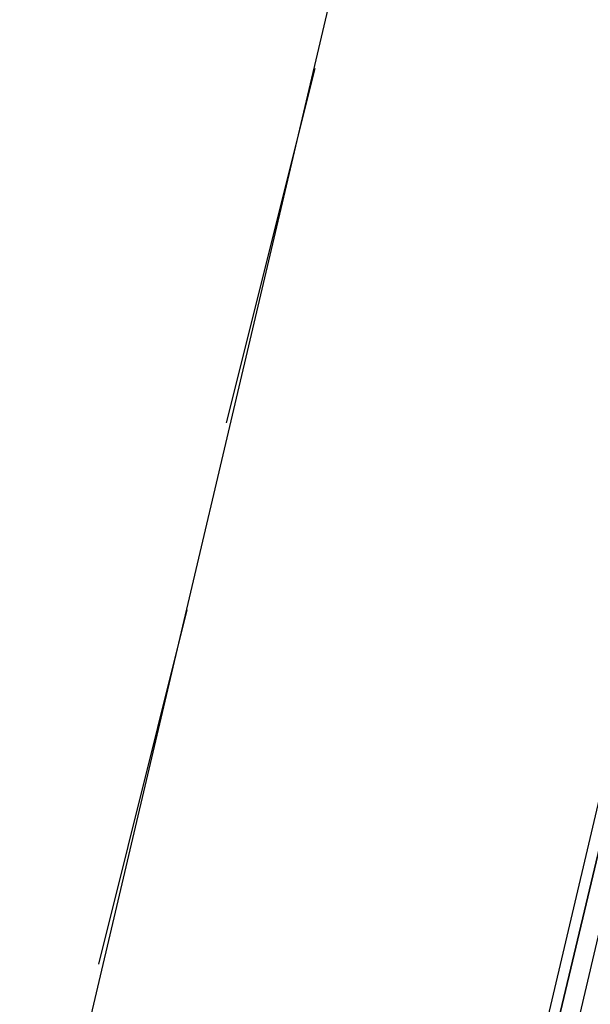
# Model space of a CAD drawing. Header units: feet. Extents: x -79 to 198, y -22 to 181.
# Tile 71 of 256: x 104.973 to 105.747, y 26.817 to 28.151. Entities that reach past the tile are written whole.
import ezdxf

# ---------------------------------------------------------------- set-up
doc = ezdxf.new("R2010")
doc.units = ezdxf.units.FT
doc.layers.add('A-LINEA', color=7, linetype='CONTINUOUS')

msp = doc.modelspace()

# ---------------------------------------------------------------- linework, layer by layer
at = {"layer": 'A-LINEA'}
for p, q in [((104.9733, 26.3911), (106, 30.7511)), ((105.3733, 28.0844), (105.2533, 27.6044)), ((105.2, 27.3511), (105.08, 26.8711))]:
    msp.add_line(p, q, dxfattribs=at)
for points in [[(105.5467, 26.1244), (105.5467, 26.1378), (106.64, 30.7244), (106.6133, 30.7378), (106.6133, 30.7244), (105.5333, 26.1378), (105.5467, 26.1244)], [(105.5733, 26.1244), (106.6533, 30.7244), (106.64, 30.7244), (105.5467, 26.1378), (105.56, 26.1244), (105.5733, 26.1244)]]:
    msp.add_lwpolyline(points, dxfattribs=at)

doc.saveas('drawing.dxf')
